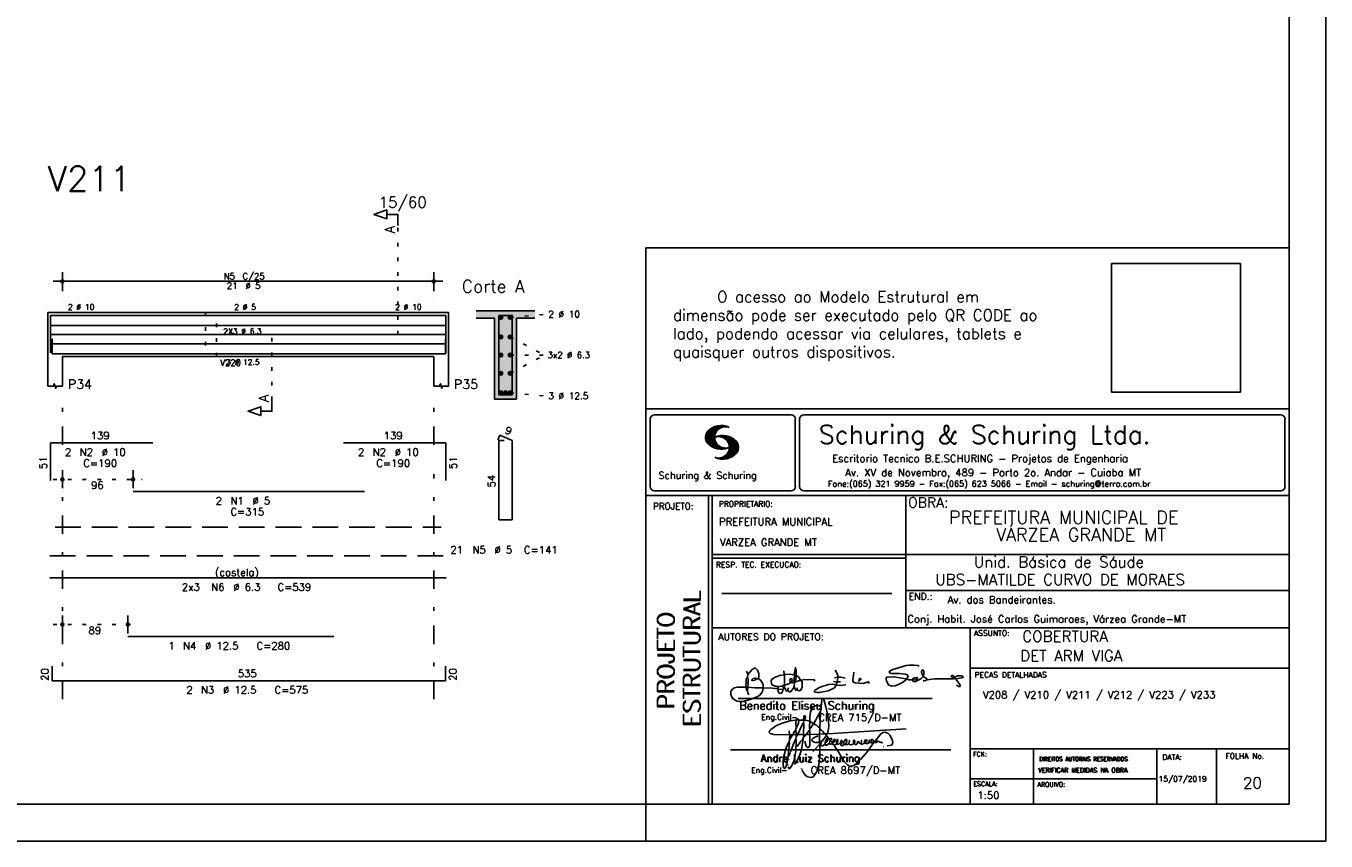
# Model space of a CAD drawing. Extents: x 0 to 84.1, y 0 to 59.4.
# Tile 4 of 6: x 48.7 to 84.1, y 0 to 22.2. Entities that reach past the tile are written whole.
import ezdxf

# ---------------------------------------------------------------- set-up
doc = ezdxf.new("R2010")
doc.units = 0
doc.header["$MEASUREMENT"] = 0
for name, pattern in [('ESTILO_TQS_0001', [1, 0.7, -0.3]), ('ESTILO_TQS_0002', [0.4, 0.1, -0.3]), ('ESTILO_TQS_0003', [1.5, 0.5, -0.4, 0.1, -0.5])]:
    doc.linetypes.add(name, pattern=pattern)
doc.layers.get('0').update_dxf_attribs({"linetype": 'CONTINUOUS'})
for name, color, linetype in [('1', 1, 'CONTINUOUS'), ('2', 2, 'CONTINUOUS'), ('4', 4, 'CONTINUOUS'), ('6', 6, 'CONTINUOUS'), ('7', 7, 'CONTINUOUS'), ('9', 9, 'CONTINUOUS')]:
    doc.layers.add(name, color=color, linetype=linetype)
doc.styles.get("Standard").update_dxf_attribs({"font": 'ROMANS.SHX'})
picture_1 = doc.add_image_def('image1.png', size_in_pixel=(300, 300))

# ---------------------------------------------------------------- blocks, each defined once
blk = doc.blocks.new('assinaturabenedito')
at = {"color": 162}
for points in [[(101.96, 170.06), (102.04, 170.96)], [(155.13, 165.22), (153.4, 165.22), (152.58, 165.54), (153.16, 166.78), (152.67, 167.35), (151.85, 167.68), (149.14, 168.01), (145.61, 168.01), (144.71, 168.34), (144.46, 168.91), (146.1, 169.9), (152.17, 171.62), (153.65, 171.87), (155.7, 171.87), (157.43, 171.62), (158.08, 171.29)], [(79.55, 161.85), (79.72, 164.8), (79.88, 165.87), (80.21, 166.28)], [(80.21, 160.29), (79.88, 160.45), (79.72, 161.68), (80.29, 161.77), (80.46, 162.01), (80.54, 163.49), (80.37, 163.74), (80.54, 164.8), (80.46, 166.12), (80.29, 166.36), (80.37, 167.51), (82.43, 169.81), (83.41, 170.39), (83.9, 170.39), (84.81, 169.48), (85.38, 167.84), (85.46, 166.36), (85.13, 165.71), (86.12, 164.97), (86.94, 163.98), (87.35, 162.83), (87.43, 161.68), (87.19, 161.52), (83.66, 161.52), (80.46, 161.77)], [(80.46, 167.68), (80.21, 167.84), (79.88, 169.07)], [(84.48, 165.54), (84.15, 165.87), (83.57, 165.87), (82.84, 165.71), (82.1, 165.05), (82.59, 164.8), (83.57, 164.97), (84.48, 165.54)], [(84.48, 165.54), (85.05, 165.63)], [(94.32, 162.18), (93.09, 162.18), (91.53, 162.83), (91.12, 163.41), (90.96, 164.8), (91.29, 165.38), (92.52, 166.2), (94.82, 167.1), (97.03, 167.43), (97.11, 162.92)], [(96.95, 167.51), (96.79, 169.24)], [(101.46, 167.43), (99.17, 167.76), (97.11, 167.51)], [(98.59, 160.54), (99.17, 159.71), (99.58, 159.63), (100.56, 160.62), (101.38, 161.93), (102.12, 160.29), (102.69, 160.78), (103.6, 160.12), (104.42, 160.54), (104.99, 161.85), (104.99, 163.9), (104.66, 164.97), (106.3, 165.3), (110.57, 165.22), (110.74, 164.97), (110.49, 164.56)], [(99.9, 163.9), (100.48, 164.8), (100.4, 165.63), (99.9, 165.79), (99.49, 165.22), (99.58, 164.23), (99.82, 164.15)], [(101.3, 164.07), (101.55, 167.1)], [(101.55, 163.82), (102.04, 164.31), (102.28, 166.78), (102.28, 167.1), (101.55, 167.19), (101.46, 167.51), (101.96, 170.06), (102.28, 169.81), (102.28, 167.27)], [(104.34, 164.97), (103.51, 166.36), (102.69, 166.94), (102.37, 166.94)], [(121.16, 166.36), (119.76, 166.04)], [(120.99, 164.31), (121.24, 166.12), (121.16, 167.19), (120.66, 168.66), (120.09, 169.57)], [(121.24, 166.2), (121.48, 166.36), (122.55, 166.36), (124.6, 165.87)], [(135.35, 163.57), (135.27, 164.23), (135.11, 164.31), (132.64, 163.57), (129.12, 163.74), (128.62, 163.9), (128.3, 164.15), (128.05, 164.89), (128.46, 168.66)], [(130.84, 164.8), (130.76, 165.22), (131.25, 165.79), (131.58, 165.71), (131.66, 165.3), (131.41, 164.97), (130.84, 164.8)], [(152.26, 165.38), (152.17, 165.54), (151.11, 165.79), (146.68, 166.53), (143.56, 166.36), (143.23, 166.2), (143.15, 165.79), (143.31, 164.56), (144.13, 162.83), (145.61, 162.26), (147.25, 162.51), (149.38, 163.33), (151.02, 164.23), (152.26, 165.38)], [(152.26, 165.38), (152.5, 165.54)], [(155.21, 165.05), (155.13, 165.3), (155.37, 165.71), (156.03, 166.04), (157.26, 166.2), (157.43, 165.87), (157.18, 165.54), (156.6, 165.3), (155.21, 165.05)], [(155.21, 165.05), (155.29, 164.48), (156.19, 164.23), (158.82, 165.63), (159.89, 166.69), (161.36, 165.79), (161.61, 165.3), (161.61, 165.13), (161.12, 164.89), (160.3, 164.64), (159.97, 164.72)], [(159.89, 166.69), (159.89, 167.1), (160.22, 167.51), (160.22, 168.91), (160.05, 169.48), (159.56, 169.65), (159.23, 168.99), (159.23, 168.42), (159.56, 167.27), (159.8, 167.19)], [(161.61, 165.13), (165.22, 165.63), (174, 165.63), (174.41, 165.71), (174.49, 166.28)], [(176.63, 162.1), (176.63, 162.75), (175.81, 164.15), (174.99, 164.97), (174.82, 165.63), (177.36, 166.04), (178.02, 166.28), (178.02, 166.53), (177.78, 166.86), (177.36, 166.94), (175.56, 166.94), (174.66, 166.61), (174.49, 166.36), (173.02, 166.2), (172.61, 166.69), (172.93, 167.19), (173.34, 167.19), (173.75, 166.86), (173.84, 166.45)], [(173.59, 165.63), (173.59, 166.12)], [(174.82, 165.63), (174.58, 165.71)], [(181.55, 165.95), (181.47, 166.12)], [(87.43, 161.36), (87.1, 159.8), (86.04, 158.4), (84.97, 157.66), (81.44, 156.27), (78.16, 155.28), (76.68, 155.28), (75.37, 155.53), (73.73, 156.51), (73.15, 157.25), (72.66, 158.56), (72.74, 159.96), (73.65, 161.11), (74.38, 161.52), (75.53, 161.77), (79.64, 161.77)], [(80.21, 160.29), (80.46, 161.6)], [(80.21, 160.29), (80.37, 159.22), (80.87, 158.32)], [(94.08, 161.03), (91.53, 161.36), (87.43, 161.52)], [(94.08, 161.03), (94.32, 162.18), (95.88, 162.34), (96.21, 162.59), (96.95, 162.67)], [(94.08, 161.03), (94.08, 160.86)], [(96.29, 160.7), (94.24, 160.86), (94.08, 160.21), (94.57, 159.14), (95.39, 158.89), (95.8, 159.22), (96.29, 160.29), (96.29, 160.7)], [(96.87, 161.77), (96.54, 161.77), (95.88, 162.26)], [(96.29, 160.7), (96.87, 161.52)], [(98.59, 160.54), (98.1, 159.96), (97.61, 160.37), (97.36, 161.44), (96.87, 161.6), (97.03, 162.75), (99.08, 163.33), (99.9, 163.9), (100.48, 163.74), (101.3, 164.07), (101.55, 163.9), (101.38, 162.01)], [(98.59, 160.54), (98.76, 161.6)], [(102.04, 164.31), (104.58, 164.97)], [(102.78, 160.78), (102.86, 161.52)], [(110.74, 160.29), (110.57, 159.96), (110.74, 159.63), (111.88, 159.39), (112.87, 159.39), (116.89, 160.21), (118.53, 160.86), (119.68, 161.6), (120.5, 162.83)], [(110.74, 160.29), (112.29, 161.44), (113.94, 162.18), (117.22, 163.08), (118.86, 163.16), (122.22, 162.59), (124.85, 162.83)], [(120.83, 164.15), (119.19, 164.39)], [(120.83, 164.15), (120.58, 163)], [(120.83, 164.15), (121.07, 164.31), (122.47, 164.23)], [(130.84, 164.8), (130.76, 164.48), (130.92, 164.23)], [(176.63, 162.1), (176.13, 162.1), (175.07, 162.75)], [(176.63, 162.1), (176.63, 162.1)]]:
    blk.add_lwpolyline(points, dxfattribs=at)
blk = doc.blocks.new('assinaturanadre')
at = {"color": 162}
for points in [[(-225.3, 18.87), (-225.71, 15.34), (-225.87, 15.1), (-226.28, 15.26), (-226.36, 15.59), (-227.18, 16), (-229.07, 16), (-230.71, 15.18), (-231.94, 13.7), (-232.6, 11.73), (-233.01, 8.69), (-233.17, 5.9), (-233.01, 5.41), (-233.26, 2.62), (-233.26, 1.06), (-233.09, 0.65), (-233.34, -0.09), (-233.17, -0.67), (-233.17, -2.55), (-233.67, -2.8), (-235.23, -2.8), (-235.14, -2.23), (-233.42, -0.17)], [(-225.3, 18.87), (-225.46, 18.87), (-225.54, 18.46)], [(-225.3, 18.87), (-225.22, 19.04)], [(-221.69, -2.31), (-221.03, 0.57), (-220.87, 2.86), (-221.52, 9.6), (-222.84, 15.92), (-223.98, 19.86), (-224.56, 20.6), (-224.89, 20.68), (-225.22, 20.19), (-225.22, 19.53)], [(-225.87, 15.1), (-225.95, 13.46), (-226.28, 11.98), (-226.61, 11.73), (-227.59, 9.51), (-230.47, 4.42), (-229.32, 3.44), (-229.07, 3.44), (-227.43, 1.88), (-226.69, 1.63), (-226.61, 0.81), (-226.86, -2.47), (-226.77, -7.81), (-226.53, -8.71), (-226.86, -9.37), (-226.61, -10.68), (-226.69, -17.25), (-227.1, -21.27), (-227.76, -23.82), (-228.83, -27.19), (-229.56, -28.58), (-230.71, -29.9), (-231.53, -30.47), (-232.52, -30.72), (-234.41, -30.31), (-235.88, -29.24), (-237.44, -27.27), (-238.1, -25.79)], [(-237.2, 6.72), (-237.03, 8.78), (-236.78, 9.27), (-236.46, 9.43), (-236.13, 9.27), (-235.96, 8.53), (-236.29, 7.05), (-236.62, 6.39), (-236.87, 6.31)], [(-226.28, 11.98), (-226.12, 11.9), (-226.12, 10.83), (-226.69, 1.71)], [(-240.48, 6.64), (-245.98, 6.07), (-251.39, 4.42), (-254.59, 2.95), (-256.81, 1.55), (-258.37, 0.4), (-259.02, -0.26), (-259.43, -1.08), (-259.35, -1.49), (-258.86, -2.06), (-256.4, -2.8), (-246.55, -3.05), (-246.22, -2.8), (-246.39, -0.34)], [(-242.2, 0.15), (-243.19, -1.16), (-244.01, -2.97), (-246.22, -2.97)], [(-237.2, 6.72), (-236.95, 6.23), (-237.2, 4.67), (-237.61, 4.26), (-241.05, -2.97), (-241.95, -3.05), (-242.12, 0.81), (-241.95, 1.47), (-241.46, 1.88), (-240.4, 4.59), (-240.23, 6.56), (-237.36, 6.56), (-237.2, 6.72)], [(-241.87, 6.48), (-242.12, 4.51), (-242.04, 1.47)], [(-240.48, 6.64), (-240.48, 6.97), (-241.05, 7.38), (-241.63, 7.22), (-241.79, 6.64)], [(-237.28, 4.51), (-237.03, 4.1), (-237.11, -2.72), (-237.36, -2.88), (-240.89, -2.88)], [(-240.48, 6.64), (-240.31, 6.64)], [(-236.54, 6.48), (-234.98, 6.31), (-233.26, 5.82)], [(-233.01, 5.41), (-232.68, 5.49), (-230.63, 4.34), (-232.35, 1.55), (-233.01, 0.89)], [(-230.47, 4.42), (-230.47, 4.42)], [(-226.61, 0.81), (-226.36, 0.81), (-225.22, -0.17), (-224.97, -0.67), (-223.74, -1.9), (-223.66, -2.39), (-226.77, -2.55)], [(-221.69, -2.31), (-170.73, 0.81)], [(-246.14, -3.05), (-246.22, -5.76), (-246.06, -6), (-246.39, -7.4), (-246.3, -8.47), (-246.88, -14.54), (-247.62, -19.96), (-248.44, -23.33), (-249.18, -24.72), (-249.5, -24.89), (-250.08, -24.31), (-250.41, -21.93), (-250.41, -19.88), (-250, -16.76), (-248.44, -11.5), (-246.88, -7.97), (-246.47, -7.65)], [(-241.87, -4.11), (-242.12, -5.76), (-241.95, -6), (-241.95, -7.73), (-242.2, -13.15), (-242.78, -17.42), (-243.43, -19.96), (-244.74, -22.83), (-246.14, -24.72), (-246.47, -24.89), (-246.8, -24.72), (-247.21, -23.66)], [(-244.33, -3.05), (-245.32, -5.02), (-245.98, -5.84)], [(-242.12, -5.67), (-242.45, -6), (-243.51, -8.3), (-245.65, -13.97)], [(-242.04, -2.88), (-243.92, -2.97)], [(-237.11, -2.97), (-237.28, -3.87), (-237.28, -4.53), (-237.11, -4.69), (-237.61, -5.76), (-237.44, -6.25), (-238.02, -9.78), (-238.59, -12.57), (-239.66, -15.94), (-241.79, -20.78), (-242.61, -21.85), (-243.27, -22.1)], [(-241.13, -2.97), (-241.54, -3.95), (-241.87, -4.11), (-241.95, -3.13)], [(-237.61, -5.76), (-239, -7.15), (-241.38, -10.6)], [(-235.31, -2.64), (-235.8, -2.97), (-237.11, -2.88)], [(-235.88, -2.97), (-236.13, -3.62), (-237.03, -4.61)], [(-233.09, -2.8), (-233.01, -9.29), (-233.17, -9.94), (-233.91, -11.18), (-234.32, -11.26), (-234.9, -11.01), (-235.39, -10.27), (-236.13, -8.06), (-236.21, -7.15)], [(-226.86, -2.55), (-233.17, -2.72)], [(-226.77, -7.56), (-227.84, -7.89), (-229.65, -7.89), (-230.71, -7.48), (-231.7, -6.66), (-231.78, -6), (-230.96, -5.1), (-228.25, -3.79), (-227.68, -3.79)], [(-222.43, -3.29), (-222.43, -3.7), (-224.97, -6.82), (-226.61, -7.4)], [(-225.05, -6.91), (-226.04, -8.55), (-225.87, -8.79), (-225.95, -9.7), (-225.54, -10.03), (-224.97, -10.03), (-223.16, -8.96)], [(-221.69, -2.31), (-223.57, -2.39)], [(-221.36, -4.85), (-222.18, -5.35), (-222.34, -6.09), (-222.75, -6.66), (-223.08, -7.97), (-223.08, -8.88), (-222.67, -9.78), (-222.34, -9.86), (-222.01, -9.78), (-220.54, -8.47)], [(-221.19, -5.1), (-221.28, -6.09), (-221.6, -6.74), (-222.43, -8.06), (-222.92, -8.38)], [(-221.85, -2.39), (-222.43, -3.29), (-222.84, -2.88), (-222.84, -2.55)], [(-222.43, -3.7), (-221.44, -4.36), (-221.36, -4.94), (-220.78, -5.18), (-220.29, -5.92), (-219.96, -6), (-219.47, -5.35), (-219.14, -5.26), (-218.98, -5.51), (-219.39, -6.5), (-219.96, -6.99), (-220.21, -7.56), (-220.46, -8.47), (-220.05, -9.04), (-219.55, -9.12), (-218.4, -8.55), (-217.91, -9.37), (-217.34, -9.7), (-216.02, -9.12), (-215.7, -8.71), (-215.04, -9.04), (-214.3, -9.04), (-212.99, -7.81), (-212.91, -7.07), (-212.66, -6.58), (-212.41, -6.58), (-212.17, -6.91), (-212.33, -7.81), (-212.58, -8.14), (-212.99, -7.97)], [(-219.96, -6), (-219.8, -6.74)], [(-219.8, -6.82), (-219.88, -7.07)], [(-219.8, -6.91), (-218.57, -7.89), (-218.32, -7.73), (-217.58, -6.17), (-217.26, -5.84), (-216.93, -6), (-216.85, -6.82), (-217.58, -7.81), (-218.4, -8.22), (-218.49, -7.97)], [(-218.4, -8.22), (-218.4, -8.47)], [(-190.51, -6.82), (-189.52, -7.32), (-189.77, -7.81), (-190.42, -8.06), (-191.57, -7.97), (-195.76, -13.72), (-200.19, -18.89), (-203.31, -21.93), (-205.03, -23), (-206.1, -23.33), (-207.49, -23.25), (-208.48, -22.67), (-210.94, -20.21), (-212.58, -17.66), (-213.81, -15.2), (-216.85, -10.6), (-217.17, -9.78)], [(-215.53, -8.3), (-215.86, -7.73), (-215.86, -6.82), (-215.45, -6), (-215.2, -6), (-214.96, -6.33), (-214.88, -7.23), (-215.53, -8.3)], [(-215.53, -8.3), (-215.53, -8.63)], [(-212.66, -8.14), (-212.99, -9.37), (-212.91, -9.78), (-212.25, -10.03), (-211.18, -9.53), (-210.94, -9.29), (-211.27, -8.63), (-211.27, -8.06), (-210.86, -7.23), (-210.03, -6.09), (-209.3, -6), (-209.05, -7.15), (-209.54, -8.14), (-210.36, -9.12), (-210.2, -9.37), (-208.72, -9.21), (-207.9, -8.63), (-207.41, -6.82), (-207.49, -6.41)], [(-212.66, -6.58), (-212.91, -6.33)], [(-204.54, -8.14), (-204.54, -8.55), (-205.28, -9.12), (-206.26, -9.45), (-207.49, -9.29), (-207.9, -8.79)], [(-204.54, -8.14), (-204.04, -7.81), (-203.96, -6.99), (-204.37, -6.41), (-204.78, -6.41), (-204.87, -7.73), (-204.54, -8.14)], [(-202.24, -7.15), (-202.08, -8.06), (-202.98, -9.29), (-203.47, -9.29), (-204.45, -8.63)], [(-201.42, -7.07), (-201.5, -7.48), (-201.25, -8.22), (-200.6, -8.71), (-200.02, -8.71)], [(-201.09, -6.5), (-201.09, -6.5)], [(-196.33, -7.48), (-197.23, -8.3), (-198.14, -8.71), (-199.2, -9.04), (-199.78, -8.96), (-199.94, -8.63), (-199.53, -7.07), (-199.53, -6.25)], [(-196.33, -7.48), (-196.09, -6.82), (-196.17, -6.41), (-196.99, -6.17), (-197.56, -6.82), (-197.73, -7.32), (-197.73, -7.81), (-197.48, -8.22)], [(-194.77, -7.89), (-195.84, -8.71), (-196.5, -8.79), (-197.15, -8.38)], [(-194.77, -7.23), (-194.28, -6.74), (-194.28, -6.41), (-194.77, -6.74), (-194.77, -7.23)], [(-194.77, -7.23), (-194.77, -7.97), (-194.61, -8.06), (-193.13, -8.14), (-192.15, -7.81), (-191.74, -7.97)], [(-192.06, -7.73), (-191.74, -7.07), (-191.98, -6.5), (-192.64, -6), (-193.13, -6), (-193.3, -7.07), (-192.64, -7.81)], [(-190.51, -6.82), (-191.33, -7.89)], [(-190.51, -6.82), (-190.18, -6.17), (-187.06, -2.39), (-185.58, -1.41), (-184.35, -1.24), (-182.46, -2.23), (-181.32, -3.21), (-179.92, -5.59), (-179.43, -7.65), (-179.59, -8.79), (-180.25, -9.62), (-183.04, -10.03)], [(-189.44, -7.23), (-189.11, -6.99), (-188.78, -7.32)], [(-189.44, -7.23), (-189.19, -7.56), (-188.7, -7.4), (-187.39, -7.81), (-186.73, -7.81), (-186.48, -8.14), (-186.07, -8.22)], [(-246.39, -16.43), (-246.39, -16.84)], [(-246.06, -15.36), (-246.22, -16.1)], [(-245.81, -14.54), (-245.89, -15.03)], [(-226.86, -9.29), (-231.21, -13.8)], [(-226.04, -8.47), (-226.45, -8.63)], [(-210.36, -9.12), (-210.86, -9.21)], [(-185.42, -10.77), (-185.17, -10.77)], [(-247.29, -22.34), (-247.29, -22.92)], [(-246.8, -18.57), (-246.88, -19.06)], [(-238.43, -24.64), (-238.43, -24.81)], [(-238.26, -25.22), (-238.18, -25.46)]]:
    blk.add_lwpolyline(points, dxfattribs=at)

msp = doc.modelspace()

# ---------------------------------------------------------------- linework, layer by layer
at = {"layer": '1', "linetype": 'ESTILO_TQS_0002'}
for p, q in [((58.855, 13.78), (58.855, 16.75)), ((61.909, 14.247), (62.854, 14.332)), ((55.43, 11.995), (55.43, 13.78)), ((55.43, 13.78), (58.855, 13.78)), ((61.909, 13.717), (62.839, 13.222)), ((61.909, 12.726), (62.839, 13.222)), ((61.909, 13.222), (62.839, 13.222)), ((61.909, 12.197), (62.854, 12.112)), ((49.48, 9.84), (51.9, 9.84)), ((49.48, 5.89), (51.76, 5.89))]:
    msp.add_line(p, q, dxfattribs=at)
at = {"layer": '1', "linetype": 'ESTILO_TQS_0001'}
msp.add_line((49.53, 8.535), (60.03, 8.535), dxfattribs=at)
at = {"layer": '1', "linetype": 'ESTILO_TQS_0002'}
msp.add_lwpolyline([(53.62, 14.38), (53.62, 13.18), (53.92, 13.18), (53.92, 14.38), (53.62, 14.38)], dxfattribs=at)
at = {"layer": '1', "linetype": 'Continuous'}
for centre in [(61.659, 14.247), (61.909, 14.247), (61.659, 13.717), (61.909, 13.717), (61.659, 13.222), (61.909, 13.222), (61.659, 12.726), (61.909, 12.726), (61.659, 12.197), (61.784, 12.197), (61.909, 12.197)]:
    msp.add_circle(centre, 0.05, dxfattribs=at)
at = {"layer": '2', "linetype": 'Continuous'}
for p, q in [((84.1, 0), (84.1, 59.4)), ((65.6, 1), (65.6, 16.143)), ((83.1, 16.143), (65.6, 16.143)), ((49.48, 15.23), (60.08, 15.23)), ((49.73, 14.96), (49.73, 15.48)), ((59.83, 14.96), (59.83, 15.48)), ((49.73, 14.71), (49.73, 14.71)), ((59.83, 14.71), (59.83, 14.71)), ((49.33, 14.38), (49.33, 13.18)), ((49.33, 14.38), (49.73, 14.38)), ((49.73, 14.38), (59.83, 14.38)), ((59.83, 14.38), (60.23, 14.38)), ((60.23, 14.38), (60.23, 13.18)), ((62.584, 14.422), (60.984, 14.422)), ((60.984, 14.222), (61.484, 14.222)), ((61.484, 14.222), (61.484, 12.022)), ((62.084, 12.022), (62.084, 14.222)), ((62.084, 14.222), (62.584, 14.222)), ((49.33, 13.18), (49.33, 12.38)), ((49.73, 13.18), (59.83, 13.18)), ((49.73, 13.18), (49.73, 12.38)), ((59.83, 13.18), (59.83, 12.38)), ((60.23, 13.18), (60.23, 12.38)), ((61.484, 12.022), (62.084, 12.022)), ((65.6, 11.755), (83.1, 11.755)), ((65.716, 11.477), (65.716, 9.648)), ((65.832, 11.594), (69.549, 11.594)), ((69.665, 11.477), (69.665, 9.648)), ((69.779, 11.477), (69.779, 9.648)), ((69.895, 11.594), (82.868, 11.594)), ((82.984, 11.477), (82.984, 9.648)), ((67.222, 10.958), (67.564, 11.3)), ((67.222, 10.972), (67.546, 11.296)), ((67.222, 10.986), (67.528, 11.292)), ((67.222, 11), (67.508, 11.286)), ((67.224, 10.946), (67.581, 11.303)), ((67.224, 11.017), (67.488, 11.281)), ((67.227, 10.934), (67.596, 11.304)), ((67.227, 11.033), (67.465, 11.272)), ((67.229, 10.922), (67.612, 11.306)), ((67.232, 10.911), (67.627, 11.306)), ((67.232, 11.053), (67.439, 11.26)), ((67.236, 10.901), (67.642, 11.307)), ((67.239, 11.074), (67.411, 11.245)), ((67.24, 10.891), (67.656, 11.307)), ((67.244, 10.88), (67.669, 11.306)), ((67.249, 10.871), (67.521, 11.143)), ((67.253, 11.102), (67.374, 11.223)), ((67.254, 10.862), (67.502, 11.111)), ((67.259, 10.853), (67.492, 11.086)), ((67.264, 10.844), (67.484, 11.064)), ((67.271, 10.837), (67.48, 11.046)), ((67.277, 10.829), (67.476, 11.028)), ((67.284, 10.822), (67.474, 11.012)), ((67.291, 10.814), (67.473, 10.997)), ((67.297, 10.807), (67.47, 10.981)), ((67.305, 10.8), (67.473, 10.969)), ((67.531, 10.999), (67.546, 11.013)), ((67.549, 11.002), (67.565, 11.018)), ((67.563, 11.002), (67.585, 11.024)), ((67.578, 11.002), (67.602, 11.027)), ((67.592, 11.003), (67.619, 11.03)), ((67.605, 11.001), (67.635, 11.032)), ((67.609, 11.231), (67.683, 11.306)), ((67.617, 11), (67.652, 11.034)), ((67.63, 10.998), (67.666, 11.034)), ((67.638, 11.247), (67.696, 11.304)), ((67.641, 10.995), (67.681, 11.035)), ((67.652, 10.992), (67.696, 11.035)), ((67.663, 11.257), (67.708, 11.303)), ((67.664, 10.99), (67.709, 11.035)), ((67.675, 10.986), (67.723, 11.035)), ((67.682, 11.262), (67.721, 11.301)), ((67.684, 10.982), (67.736, 11.034)), ((67.694, 10.978), (67.748, 11.032)), ((67.702, 11.269), (67.733, 11.299)), ((67.705, 10.974), (67.762, 11.031)), ((67.714, 10.969), (67.774, 11.029)), ((67.718, 11.27), (67.745, 11.297)), ((67.722, 10.963), (67.785, 11.026)), ((67.732, 10.959), (67.798, 11.024)), ((67.734, 11.272), (67.757, 11.295)), ((67.74, 10.953), (67.809, 11.021)), ((67.749, 10.948), (67.82, 11.018)), ((67.75, 11.274), (67.769, 11.292)), ((67.756, 10.941), (67.831, 11.015)), ((67.765, 10.935), (67.842, 11.012)), ((67.772, 10.928), (67.852, 11.008)), ((67.78, 10.922), (67.863, 11.005)), ((67.786, 10.914), (67.873, 11.001)), ((67.794, 10.908), (67.883, 10.997)), ((67.8, 10.899), (67.893, 10.992)), ((67.807, 10.892), (67.902, 10.988)), ((67.812, 10.883), (67.912, 10.984)), ((67.818, 10.875), (67.922, 10.979)), ((67.824, 10.867), (67.93, 10.973)), ((67.829, 10.858), (67.94, 10.969)), ((67.834, 10.848), (67.949, 10.963)), ((67.312, 10.793), (67.474, 10.955)), ((67.319, 10.786), (67.475, 10.942)), ((67.327, 10.78), (67.478, 10.931)), ((67.334, 10.773), (67.48, 10.919)), ((67.342, 10.767), (67.483, 10.907)), ((67.35, 10.761), (67.486, 10.896)), ((67.358, 10.755), (67.49, 10.886)), ((67.367, 10.749), (67.493, 10.876)), ((67.375, 10.743), (67.497, 10.865)), ((67.383, 10.737), (67.502, 10.856)), ((67.392, 10.732), (67.507, 10.847)), ((67.401, 10.727), (67.512, 10.838)), ((67.41, 10.721), (67.517, 10.829)), ((67.419, 10.717), (67.523, 10.82)), ((67.429, 10.712), (67.529, 10.812)), ((67.438, 10.707), (67.535, 10.804)), ((67.448, 10.703), (67.541, 10.796)), ((67.458, 10.699), (67.548, 10.789)), ((67.468, 10.695), (67.555, 10.781)), ((67.478, 10.69), (67.562, 10.774)), ((67.488, 10.687), (67.569, 10.767)), ((67.499, 10.683), (67.576, 10.761)), ((67.51, 10.68), (67.584, 10.755)), ((67.521, 10.677), (67.592, 10.748)), ((67.532, 10.674), (67.6, 10.742)), ((67.544, 10.671), (67.609, 10.737)), ((67.555, 10.669), (67.618, 10.732)), ((67.567, 10.667), (67.627, 10.727)), ((67.58, 10.665), (67.636, 10.722)), ((67.592, 10.663), (67.646, 10.718)), ((67.605, 10.662), (67.656, 10.713)), ((67.618, 10.661), (67.666, 10.709)), ((67.632, 10.66), (67.677, 10.706)), ((67.645, 10.66), (67.688, 10.703)), ((67.66, 10.66), (67.699, 10.7)), ((67.671, 10.389), (68.096, 10.814)), ((67.674, 10.661), (67.711, 10.697)), ((67.685, 10.389), (68.101, 10.805)), ((67.691, 10.662), (67.724, 10.695)), ((67.699, 10.389), (68.105, 10.795)), ((67.708, 10.664), (67.738, 10.693)), ((67.714, 10.389), (68.108, 10.783)), ((67.725, 10.666), (67.751, 10.691)), ((67.729, 10.39), (68.111, 10.772)), ((67.742, 10.669), (67.766, 10.693)), ((67.744, 10.391), (68.114, 10.761)), ((67.76, 10.673), (67.78, 10.693)), ((67.761, 10.394), (68.116, 10.749)), ((67.777, 10.396), (68.117, 10.736)), ((67.78, 10.678), (67.794, 10.692)), ((67.794, 10.692), (67.797, 10.694)), ((67.795, 10.4), (68.119, 10.724)), ((67.798, 10.683), (67.811, 10.696)), ((67.813, 10.404), (68.119, 10.709)), ((67.817, 10.69), (67.825, 10.698)), ((67.822, 10.554), (68.091, 10.823)), ((67.833, 10.696), (67.84, 10.702)), ((67.833, 10.409), (68.118, 10.695)), ((67.838, 10.839), (67.957, 10.958)), ((67.841, 10.587), (68.087, 10.833)), ((67.843, 10.83), (67.966, 10.952)), ((67.848, 10.818), (67.976, 10.945)), ((67.849, 10.609), (68.082, 10.842)), ((67.852, 10.807), (67.985, 10.939)), ((67.853, 10.416), (68.118, 10.68)), ((67.856, 10.795), (67.994, 10.932)), ((67.857, 10.631), (68.075, 10.849)), ((67.86, 10.781), (68.003, 10.924)), ((67.861, 10.649), (68.07, 10.859)), ((67.863, 10.769), (68.012, 10.918)), ((67.865, 10.754), (68.021, 10.909)), ((67.865, 10.668), (68.064, 10.866)), ((67.866, 10.74), (68.029, 10.903)), ((67.866, 10.683), (68.058, 10.874)), ((67.867, 10.698), (68.05, 10.881)), ((67.868, 10.726), (68.037, 10.895)), ((67.868, 10.712), (68.044, 10.888)), ((67.876, 10.425), (68.113, 10.662)), ((67.901, 10.435), (68.11, 10.644)), ((67.93, 10.45), (68.102, 10.622)), ((67.55, 10.41), (67.563, 10.422)), ((67.561, 10.407), (67.576, 10.421)), ((67.573, 10.404), (67.59, 10.421)), ((67.584, 10.401), (67.606, 10.423)), ((67.596, 10.398), (67.622, 10.425)), ((67.608, 10.396), (67.64, 10.428)), ((67.62, 10.394), (67.659, 10.433)), ((67.632, 10.392), (67.68, 10.44)), ((67.645, 10.391), (67.704, 10.45)), ((67.658, 10.39), (67.737, 10.469)), ((67.966, 10.472), (68.089, 10.595)), ((68.045, 10.537), (68.058, 10.549)), ((49.73, 9.6), (49.73, 10.09)), ((51.65, 9.6), (51.65, 10.09)), ((49.73, 9.5), (49.73, 9.5)), ((51.65, 9.5), (51.65, 9.5)), ((65.6, 9.4), (83.1, 9.4)), ((65.832, 9.532), (69.549, 9.532)), ((67.3, 5.8), (67.3, 9.4)), ((67.4, 5.8), (67.4, 9.4)), ((69.895, 9.532), (82.868, 9.532)), ((72.669, 6.816), (72.669, 9.4)), ((83.1, 9.4), (83.1, 1)), ((72.669, 7.8), (67.4, 7.8)), ((72.669, 7.8), (83.1, 7.8)), ((72.669, 7.7), (67.4, 7.7)), ((67.67, 6.739), (72.289, 6.739)), ((72.669, 6.816), (83.1, 6.816)), ((72.669, 6.816), (72.669, 5.8)), ((49.73, 5.65), (49.73, 6.14)), ((51.51, 5.65), (51.51, 6.14)), ((67.3, 1), (67.3, 5.8)), ((67.4, 1), (67.4, 5.8)), ((67.4, 5.8), (83.1, 5.8)), ((74.421, 4.8), (74.421, 5.8)), ((49.73, 5.55), (49.73, 5.55)), ((51.51, 5.55), (51.51, 5.55)), ((74.421, 1), (74.421, 4.8)), ((74.421, 4.702), (83.1, 4.702)), ((68.111, 3.88), (73.39, 3.88)), ((67.898, 2.48), (73.894, 2.48)), ((74.421, 2.506), (83.1, 2.506)), ((76.147, 1), (76.147, 2.506)), ((79.496, 1), (79.496, 2.506)), ((81.121, 1), (81.121, 2.506)), ((74.421, 1.692), (79.496, 1.692)), ((65.6, 0), (65.6, 1)), ((83.1, 1), (65.6, 1)), ((0, 0), (84.1, 0))]:
    msp.add_line(p, q, dxfattribs=at)
at = {"layer": '2', "linetype": 'ESTILO_TQS_0003'}
for p, q in [((49.73, 10.782), (49.73, 12.08)), ((59.83, 10.782), (59.83, 12.08)), ((49.73, 3.86), (49.73, 9.978)), ((59.83, 3.86), (59.83, 9.978))]:
    msp.add_line(p, q, dxfattribs=at)
at = {"layer": '2', "linetype": 'Continuous'}
for points in [[(83.1, 1), (2.5, 1), (2.5, 58.4), (83.1, 58.4), (83.1, 1)], [(58.855, 16.75), (58.855, 17.05), (58.555, 17.05), (58.555, 16.93), (58.205, 17.05), (58.555, 17.17), (58.555, 17.05)], [(49.33, 12.38), (49.49, 12.38), (49.51, 12.44), (49.55, 12.32), (49.57, 12.38), (49.73, 12.38)], [(59.83, 12.38), (59.99, 12.38), (60.01, 12.44), (60.05, 12.32), (60.07, 12.38), (60.23, 12.38)], [(55.43, 11.995), (55.43, 11.695), (55.13, 11.695), (55.13, 11.575), (54.78, 11.695), (55.13, 11.815), (55.13, 11.695)]]:
    msp.add_lwpolyline(points, dxfattribs=at)
for centre, radius in [((49.73, 15.23), 0.0416), ((49.73, 15.23), 0.0208), ((59.83, 15.23), 0.0416), ((59.83, 15.23), 0.0208), ((49.73, 9.84), 0.04), ((49.73, 9.84), 0.02), ((51.65, 9.84), 0.04), ((51.65, 9.84), 0.02), ((49.73, 5.89), 0.04), ((49.73, 5.89), 0.02), ((51.51, 5.89), 0.04), ((51.51, 5.89), 0.02)]:
    msp.add_circle(centre, radius, dxfattribs=at)
for centre, radius, start, end in [((65.832, 11.477), 0.117, 90, 180), ((69.549, 11.477), 0.117, 0, 90), ((69.895, 11.477), 0.117, 90, 180), ((82.868, 11.477), 0.117, 0, 90), ((67.465, 10.982), 0.244, 140.2294, 231.8951), ((67.648, 10.815), 0.492, 63.3933, 138.9091), ((67.763, 10.983), 0.291, 68.8515, 291.1485), ((67.692, 10.544), 0.492, 41.0909, 116.6067), ((67.577, 10.712), 0.291, 248.8515, 111.1485), ((67.648, 11.151), 0.492, 218.2298, 296.6067), ((67.875, 10.711), 0.244, 308.1049, 39.7706), ((67.692, 10.88), 0.492, 243.3933, 321.7702), ((65.832, 9.648), 0.117, 180, 270), ((69.549, 9.648), 0.117, 270, 0), ((69.895, 9.648), 0.117, 180, 270), ((82.868, 9.648), 0.117, 270, 0)]:
    msp.add_arc(centre, radius, start, end, dxfattribs=at)
at = {"layer": '4', "linetype": 'Continuous'}
for p, q in [((49.41, 13.28), (49.41, 14.3)), ((49.41, 14.3), (52.19, 14.3)), ((51.65, 14.3), (57.95, 14.3)), ((57.38, 14.3), (60.16, 14.3)), ((60.16, 14.3), (60.16, 13.28)), ((49.39, 14.028), (60.17, 14.028)), ((49.39, 13.78), (60.17, 13.78)), ((49.39, 13.532), (60.17, 13.532)), ((49.45, 13.66), (49.45, 13.26)), ((60.15, 13.26), (60.15, 13.66)), ((49.45, 13.26), (60.15, 13.26)), ((51.51, 13.26), (57.11, 13.26))]:
    msp.add_line(p, q, dxfattribs=at)
msp.add_lwpolyline([(61.604, 14.302), (61.604, 12.142), (61.964, 12.142), (61.964, 14.302), (61.604, 14.302)], dxfattribs=at)
at = {"layer": '6', "linetype": 'Continuous'}
for p, q in [((61.632, 11.042), (61.578, 10.913)), ((61.964, 10.902), (61.632, 11.042)), ((49.41, 9.81), (49.41, 10.83)), ((49.41, 10.83), (52.19, 10.83)), ((57.38, 10.83), (60.16, 10.83)), ((60.16, 10.83), (60.16, 9.81)), ((61.744, 10.902), (61.604, 10.902)), ((61.604, 10.902), (61.604, 8.742)), ((61.964, 8.742), (61.964, 10.902)), ((51.65, 9.51), (57.95, 9.51)), ((61.604, 8.742), (61.964, 8.742)), ((49.39, 7.16), (60.17, 7.16)), ((51.51, 5.56), (57.11, 5.56)), ((49.45, 4.76), (49.45, 4.36)), ((60.15, 4.36), (60.15, 4.76)), ((49.45, 4.36), (60.15, 4.36))]:
    msp.add_line(p, q, dxfattribs=at)
at = {"layer": '6', "linetype": 'ESTILO_TQS_0001'}
msp.add_line((49.39, 7.76), (60.17, 7.76), dxfattribs=at)
at = {"layer": '9', "linetype": 'Continuous'}
for points in [[(60.984, 14.422), (60.984, 14.222), (61.484, 14.222)], [(60.984, 14.422), (61.484, 14.222), (62.584, 14.422)], [(61.484, 14.222), (62.084, 14.222), (62.584, 14.422)], [(61.484, 12.022), (62.084, 12.022), (61.484, 14.222)], [(62.084, 12.022), (62.084, 14.222), (61.484, 14.222)], [(61.709, 14.247), (61.634, 14.29), (61.612, 14.264)], [(61.709, 14.247), (61.612, 14.264), (61.612, 14.23)], [(61.709, 14.247), (61.612, 14.23), (61.634, 14.203)], [(61.709, 14.247), (61.667, 14.296), (61.634, 14.29)], [(61.709, 14.247), (61.634, 14.203), (61.667, 14.197)], [(61.709, 14.247), (61.697, 14.279), (61.667, 14.296)], [(61.709, 14.247), (61.667, 14.197), (61.697, 14.215)], [(61.709, 14.247), (61.697, 14.215), (61.709, 14.247)], [(61.959, 14.247), (61.884, 14.29), (61.862, 14.264)], [(61.959, 14.247), (61.862, 14.264), (61.862, 14.23)], [(61.959, 14.247), (61.862, 14.23), (61.884, 14.203)], [(61.959, 14.247), (61.917, 14.296), (61.884, 14.29)], [(61.959, 14.247), (61.884, 14.203), (61.917, 14.197)], [(61.959, 14.247), (61.947, 14.279), (61.917, 14.296)], [(61.959, 14.247), (61.917, 14.197), (61.947, 14.215)], [(61.959, 14.247), (61.947, 14.215), (61.959, 14.247)], [(62.084, 14.222), (62.584, 14.222), (62.584, 14.422)], [(61.709, 13.717), (61.634, 13.76), (61.612, 13.734)], [(61.709, 13.717), (61.612, 13.734), (61.612, 13.7)], [(61.709, 13.717), (61.612, 13.7), (61.634, 13.674)], [(61.709, 13.717), (61.667, 13.766), (61.634, 13.76)], [(61.709, 13.717), (61.634, 13.674), (61.667, 13.668)], [(61.709, 13.717), (61.697, 13.749), (61.667, 13.766)], [(61.709, 13.717), (61.667, 13.668), (61.697, 13.685)], [(61.709, 13.717), (61.697, 13.685), (61.709, 13.717)], [(61.959, 13.717), (61.884, 13.76), (61.862, 13.734)], [(61.959, 13.717), (61.862, 13.734), (61.862, 13.7)], [(61.959, 13.717), (61.862, 13.7), (61.884, 13.674)], [(61.959, 13.717), (61.917, 13.766), (61.884, 13.76)], [(61.959, 13.717), (61.884, 13.674), (61.917, 13.668)], [(61.959, 13.717), (61.947, 13.749), (61.917, 13.766)], [(61.959, 13.717), (61.917, 13.668), (61.947, 13.685)], [(61.959, 13.717), (61.947, 13.685), (61.959, 13.717)], [(61.709, 13.222), (61.634, 13.265), (61.612, 13.239)], [(61.709, 13.222), (61.612, 13.239), (61.612, 13.205)], [(61.709, 13.222), (61.612, 13.205), (61.634, 13.178)], [(61.709, 13.222), (61.667, 13.271), (61.634, 13.265)], [(61.709, 13.222), (61.634, 13.178), (61.667, 13.172)], [(61.709, 13.222), (61.697, 13.254), (61.667, 13.271)], [(61.709, 13.222), (61.667, 13.172), (61.697, 13.19)], [(61.709, 13.222), (61.697, 13.19), (61.709, 13.222)], [(61.959, 13.222), (61.884, 13.265), (61.862, 13.239)], [(61.959, 13.222), (61.862, 13.239), (61.862, 13.205)], [(61.959, 13.222), (61.862, 13.205), (61.884, 13.178)], [(61.959, 13.222), (61.917, 13.271), (61.884, 13.265)], [(61.959, 13.222), (61.884, 13.178), (61.917, 13.172)], [(61.959, 13.222), (61.947, 13.254), (61.917, 13.271)], [(61.959, 13.222), (61.917, 13.172), (61.947, 13.19)], [(61.959, 13.222), (61.947, 13.19), (61.959, 13.222)], [(61.709, 12.726), (61.634, 12.77), (61.612, 12.743)], [(61.709, 12.726), (61.612, 12.743), (61.612, 12.709)], [(61.709, 12.726), (61.667, 12.775), (61.634, 12.77)], [(61.709, 12.726), (61.697, 12.758), (61.667, 12.775)], [(61.959, 12.726), (61.884, 12.77), (61.862, 12.743)], [(61.959, 12.726), (61.862, 12.743), (61.862, 12.709)], [(61.959, 12.726), (61.917, 12.775), (61.884, 12.77)], [(61.959, 12.726), (61.947, 12.758), (61.917, 12.775)], [(61.709, 12.726), (61.612, 12.709), (61.634, 12.683)], [(61.709, 12.726), (61.634, 12.683), (61.667, 12.677)], [(61.709, 12.726), (61.667, 12.677), (61.697, 12.694)], [(61.709, 12.726), (61.697, 12.694), (61.709, 12.726)], [(61.959, 12.726), (61.862, 12.709), (61.884, 12.683)], [(61.959, 12.726), (61.884, 12.683), (61.917, 12.677)], [(61.959, 12.726), (61.917, 12.677), (61.947, 12.694)], [(61.959, 12.726), (61.947, 12.694), (61.959, 12.726)], [(61.709, 12.197), (61.634, 12.24), (61.612, 12.214)], [(61.709, 12.197), (61.612, 12.214), (61.612, 12.18)], [(61.709, 12.197), (61.612, 12.18), (61.634, 12.153)], [(61.709, 12.197), (61.667, 12.246), (61.634, 12.24)], [(61.709, 12.197), (61.634, 12.153), (61.667, 12.147)], [(61.709, 12.197), (61.697, 12.229), (61.667, 12.246)], [(61.709, 12.197), (61.667, 12.147), (61.697, 12.165)], [(61.709, 12.197), (61.697, 12.165), (61.709, 12.197)], [(61.834, 12.197), (61.759, 12.24), (61.737, 12.214)], [(61.834, 12.197), (61.737, 12.214), (61.737, 12.18)], [(61.834, 12.197), (61.737, 12.18), (61.759, 12.153)], [(61.834, 12.197), (61.792, 12.246), (61.759, 12.24)], [(61.834, 12.197), (61.759, 12.153), (61.792, 12.147)], [(61.834, 12.197), (61.822, 12.229), (61.792, 12.246)], [(61.834, 12.197), (61.792, 12.147), (61.822, 12.165)], [(61.834, 12.197), (61.822, 12.165), (61.834, 12.197)], [(61.959, 12.197), (61.884, 12.24), (61.862, 12.214)], [(61.959, 12.197), (61.862, 12.214), (61.862, 12.18)], [(61.959, 12.197), (61.862, 12.18), (61.884, 12.153)], [(61.959, 12.197), (61.917, 12.246), (61.884, 12.24)], [(61.959, 12.197), (61.884, 12.153), (61.917, 12.147)], [(61.959, 12.197), (61.947, 12.229), (61.917, 12.246)], [(61.959, 12.197), (61.917, 12.147), (61.947, 12.165)], [(61.959, 12.197), (61.947, 12.165), (61.959, 12.197)]]:
    msp.add_solid(points, dxfattribs=at)

# ---------------------------------------------------------------- block references
at = {"xscale": 0.06, "yscale": 0.06, "zscale": 0.06}
msp.add_blockref('assinaturabenedito', (63.548, -5.524), dxfattribs=at)
at = {"linetype": 'Continuous', "xscale": 0.042, "yscale": 0.042, "zscale": 0.042}
msp.add_blockref('assinaturanadre', (79.85, 3.015), dxfattribs=at)

# ---------------------------------------------------------------- texts
at = {"linetype": 'Continuous', "insert": (66.338, 14.958), "char_height": 0.3, "attachment_point": 1}
msp.add_mtext_dynamic_manual_height_columns('^IO acesso ao Modelo Estrutural em dimensão pode ser executado pelo QR CODE ao lado, podendo acessar via celulares, tablets e quaisquer outros dispositivos.', width=10.84065, gutter_width=1.5, heights=[3.742], dxfattribs=at)
at = {"layer": '1', "linetype": 'Continuous'}
for s, height, p in [('PREFEITURA MUNICIPAL DE', 0.35, (73.847, 8.634)), (' VÁRZEA GRANDE MT', 0.35, (74.889, 8.159)), ('Unid. Básica de Sáude', 0.3, (74.522, 7.442)), ('UBS-MATILDE CURVO DE MORAES', 0.3, (73.474, 6.964)), ('Av. dos Bandeirantes.', 0.2, (73.809, 6.466)), ('Conj. Habit. José Carlos Guimaraes, Várzea Grande-MT', 0.2, (72.714, 5.941)), ('COBERTURA', 0.3, (75.838, 5.42)), ('DET ARM VIGA', 0.3, (75.783, 4.893)), ('V208 / V210 / V211 / V212 / V223 / V233', 0.2, (74.768, 3.881))]:
    msp.add_text(s, height=height, dxfattribs=at).set_placement(p)
at = {"layer": '1', "linetype": 'Continuous', "insert": (81.842, 1.729), "char_height": 0.3, "attachment_point": 1}
msp.add_mtext_dynamic_manual_height_columns('20', width=0.86139, gutter_width=1, heights=[0], dxfattribs=at)
at = {"layer": '2', "linetype": 'Continuous'}
for s, height, p in [('15/60', 0.3, (58.33, 17.23)), ('N5', 0.17, (54.117, 15.281)), ('C/25', 0.17, (54.627, 15.281)), ('Corte A', 0.34, (60.594, 14.922)), ('21', 0.17, (54.202, 15.026)), ('%%c 5', 0.17, (54.712, 15.026)), ('2 %%c 10', 0.15, (49.88, 14.455)), ('2 %%c 5', 0.15, (54.405, 14.455)), ('2 %%c 10', 0.15, (58.78, 14.455)), ('2 %%c 10', 0.18, (62.944, 14.242)), ('2X3 %%c 6.3', 0.15, (54.105, 13.795)), ('V220', 0.17, (54.02, 12.93)), ('3 %%c 12.5', 0.15, (54.18, 12.955)), ('3x2 %%c 6.3', 0.17, (62.924, 13.137)), ('P34', 0.25, (49.88, 12.305)), ('P35', 0.25, (60.38, 12.305)), ('3 %%c 12.5', 0.18, (62.944, 12.022)), ('Schuring & Schuring Ltda.', 0.5, (70.307, 10.807)), ('139', 0.2, (50.5, 10.93)), ('139', 0.2, (58.47, 10.93)), ('2', 0.2, (49.8, 10.48)), ('N2', 0.2, (50.2, 10.48)), ('%%c 10', 0.2, (50.8, 10.48)), ('2', 0.2, (57.77, 10.48)), ('N2', 0.2, (58.17, 10.48)), ('%%c 10', 0.2, (58.77, 10.48)), ('C=190', 0.2, (50.3, 10.18)), ('C=190', 0.2, (58.27, 10.18)), ('Escritorio Tecnico B.E.SCHURING - Projetos de Engenharia', 0.2, (70.665, 10.308)), ('Schuring & Schuring', 0.19, (65.944, 9.851)), ('Av. XV de Novembro, 489 - Porto 2o. Andar - Cuiaba MT', 0.2, (71.023, 9.926)), ('96', 0.2, (50.51, 9.58)), ('Fone:(065) 321 9959 - Fax:(065) 623 5066 - Email - schuring@terra.com.br', 0.16, (70.553, 9.642)), ('2', 0.2, (53.9, 9.16)), ('N1', 0.2, (54.3, 9.16)), ('%%c 5', 0.2, (54.9, 9.16)), ('PROJETO:', 0.175, (65.793, 9.022)), ('PROPRIETARIO:', 0.15, (67.585, 9.097)), ('OBRA:', 0.2788, (72.732, 9.07)), ('C=315', 0.2, (54.3, 8.86)), ('PREFEITURA MUNICIPAL', 0.2, (67.591, 8.589)), ('VARZEA GRANDE MT', 0.2, (67.612, 8.027)), ('21', 0.2, (60.284, 7.822)), ('N5', 0.2, (60.884, 7.822)), ('%%c 5', 0.2, (61.484, 7.822)), ('C=141', 0.2, (62.284, 7.822)), ('(costela)', 0.2, (53.88, 7.21)), ('RESP. TEC. EXECUCAO:', 0.15, (67.506, 7.445)), ('2x3', 0.2, (52.98, 6.81)), ('N6', 0.2, (53.78, 6.81)), ('%%c 6.3', 0.2, (54.38, 6.81)), ('C=539', 0.2, (55.58, 6.81)), ('END.:', 0.1858, (72.744, 6.565)), ('89', 0.2, (50.44, 5.63)), ('ASSUNTO:', 0.15, (74.525, 5.581)), ('1', 0.2, (52.61, 5.21)), ('N4', 0.2, (53.01, 5.21)), ('%%c 12.5', 0.2, (53.61, 5.21)), ('C=280', 0.2, (55.01, 5.21)), ('AUTORES DO PROJETO:', 0.18584, (67.572, 5.464)), ('535', 0.2, (54.5, 4.46)), ('PECAS DETALHADAS', 0.15, (74.543, 4.447)), ('2', 0.2, (53.1, 4.01)), ('N3', 0.2, (53.5, 4.01)), ('%%c 12.5', 0.2, (54.1, 4.01)), ('C=575', 0.2, (55.5, 4.01)), ('Benedito Eliseu Schuring', 0.22, (68.138, 3.577)), ('Benedito Eliseu Schuring', 0.22, (68.15, 3.577)), ('Eng.Civil-', 0.15, (68.737, 3.299)), ('CREA 715/D-MT', 0.2, (70.291, 3.263)), ('Andre Luiz Schuring', 0.2, (68.717, 2.158)), ('Andre Luiz Schuring', 0.2, (68.734, 2.149)), ('FCK:', 0.125, (74.501, 2.299)), ('DIREITOS AUTORAIS RESERVADOS', 0.11, (76.295, 2.176)), ('DIREITOS AUTORAIS RESERVADOS', 0.11, (76.304, 2.176)), ('DATA:', 0.15, (79.648, 2.207)), ('FOLHA No.', 0.15, (81.366, 2.238)), ('Eng.Civil-', 0.15, (68.463, 1.853)), ('CREA 8697/D-MT', 0.2, (70.083, 1.825)), ('VERIFICAR MEDIDAS NA OBRA', 0.125, (76.271, 1.862)), ('VERIFICAR MEDIDAS NA OBRA', 0.125, (76.28, 1.862)), ('15/07/2019', 0.15, (79.544, 1.616)), ('ESCALA:', 0.125, (74.507, 1.491)), ('ARQUIVO:', 0.125, (76.249, 1.476)), ('1:50', 0.2, (74.617, 1.144))]:
    msp.add_text(s, height=height, dxfattribs=at).set_placement(p)
for s, height, rotation, p in [('A', 0.272, 90, (58.773, 16.532)), ('A', 0.272, 90, (55.348, 11.941)), ('9', 0.2, 337.1146, (61.745, 11.103)), ('51', 0.2, 90, (49.31, 10.12)), ('51', 0.2, 90, (60.46, 10.12)), ('54', 0.2, 90, (61.504, 9.622)), ('ESTRUTURAL', 0.45, 90, (67.074, 3.125)), ('ESTRUTURAL', 0.45, 90, (67.074, 3.095)), ('PROJETO', 0.45, 90, (66.369, 3.606)), ('PROJETO', 0.45, 90, (66.369, 3.575)), ('20', 0.2, 90, (49.35, 4.36)), ('20', 0.2, 90, (60.45, 4.36))]:
    msp.add_text(s, height=height, rotation=rotation, dxfattribs=at).set_placement(p)
at = {"layer": '7', "linetype": 'Continuous'}
msp.add_text('V211', height=0.68, dxfattribs=at).set_placement((49.33, 17.68))

# ---------------------------------------------------------------- pictures from other files: only their frames are drawn
at = {"linetype": 'Continuous'}
image = msp.add_image(picture_1, insert=(78.268, 12.21), size_in_units=(3.507, 3.507), dxfattribs=at)
image.dxf.flags = 15

doc.saveas('drawing.dxf')
